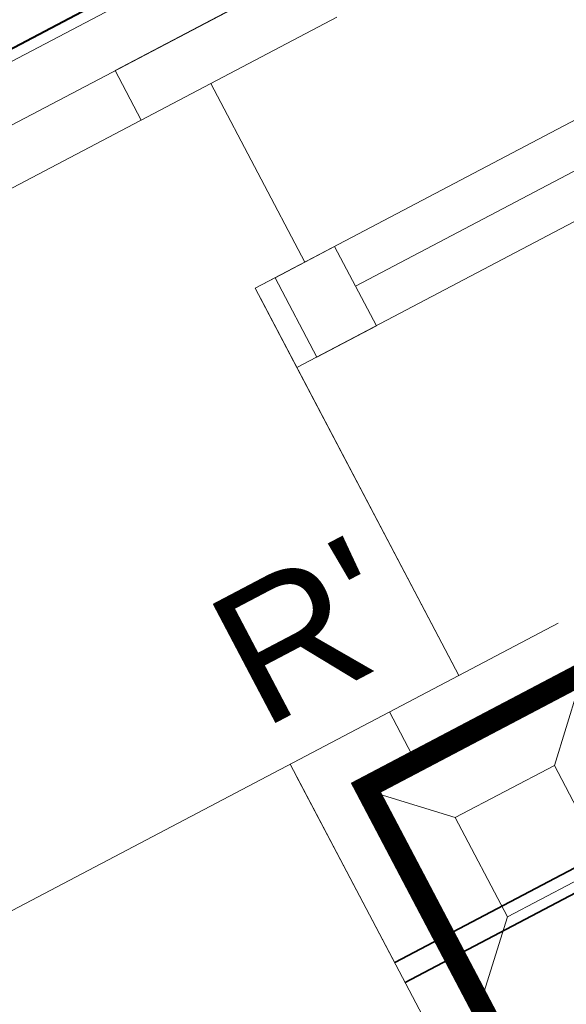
# Model space of a CAD drawing. Header units: metres. Extents: x 7408630 to 7411134, y 5569633 to 5570339.
# Tile 44 of 76: x 7410489.717 to 7410490.204, y 5569903.81 to 5569904.688. Entities that reach past the tile are written whole.
import ezdxf
from ezdxf.enums import TextEntityAlignment as Align

# ---------------------------------------------------------------- set-up
doc = ezdxf.new("R2010")
doc.units = ezdxf.units.M
doc.header["$MEASUREMENT"] = 0
doc.linetypes.add('HIDDEN', pattern=[9.525, 6.35, -3.175])
doc.linetypes.add('HIDDEN2', pattern=[4.7625, 3.175, -1.5875])
for name, color, linetype, lineweight in [('! tynk', 21, 'Continuous', 0), ('0-ZABUDOWA GK-MDF', 54, 'Continuous', 35), ('1_POSADZKA PODZIAŁY', 151, 'Continuous', 0), ('1_POSADZKI COKOŁY', 170, 'Continuous', 0), ('Istn-cienka', 4, 'Continuous', 9), ('Istn-okna', 6, 'Continuous', 13), ('Istn-sciany', 3, 'Continuous', 20), ('Istn-widok', 1, 'Continuous', 15), ('Ocieplenie', 4, 'ZIGZAG', 5), ('OPIS POM NOWE', 140, 'Continuous', 5), ('Opis_pom', 9, 'Continuous', 18), ('Sciany', 2, 'Continuous', 40)]:
    doc.layers.add(name, color=color, linetype=linetype, lineweight=lineweight)
doc.layers.add('AS_ opisy', color=7, linetype='Continuous')
doc.layers.add('Wyburzenia', color=7, linetype='Continuous', lineweight=13, true_color=0xb0b0b0)
doc.styles.add('ARIAL', font='tahoma.ttf')
doc.styles.add('TXT', font='simplex.shx')
doc.linetypes.add('ZIGZAG', pattern='A,0.00254,-5.08,[131,ltypeshp.shx,S=5.08,R=0,X=-5.08,Y=0],-10.16,[131,ltypeshp.shx,S=5.08,R=180,X=5.08,Y=0],-5.08', length=20.32254)

# ---------------------------------------------------------------- blocks, each defined once
blk = doc.blocks.new('okno 2')
at = {"layer": 'Istn-cienka', "linetype": 'HIDDEN', "ltscale": 2}
for points in [[(48366.982, -198652.561), (48593.982, -198652.561)], [(48598.982, -198709.561), (48361.982, -198709.561)]]:
    blk.add_lwpolyline(points, dxfattribs=at)
at = {"layer": 'Istn-okna'}
for points in [[(48598.982, -198670.561), (48361.982, -198670.561)], [(48590.982, -198674.561), (48369.982, -198674.561)], [(48598.982, -198678.561), (48361.982, -198678.561)]]:
    blk.add_lwpolyline(points, dxfattribs=at)
blk.add_lwpolyline([(48369.982, -198670.561), (48363.982, -198670.561), (48363.982, -198678.561), (48369.982, -198678.561)], close=True, dxfattribs=at)
at = {"layer": 'Istn-sciany'}
for points in [[(48366.982, -198670.561), (48366.982, -198652.561)], [(48366.982, -198670.561), (48361.982, -198670.561)], [(48361.982, -198678.561), (48361.982, -198670.561)], [(48361.982, -198678.561), (48361.982, -198709.561)]]:
    blk.add_lwpolyline(points, dxfattribs=at)
at = {"layer": 'Istn-widok'}
for points in [[(48359.982, -198647.561), (48600.982, -198647.561)], [(48359.982, -198652.561), (48359.982, -198647.561)], [(48354.982, -198709.561), (48354.982, -198714.561)], [(48605.982, -198714.561), (48354.982, -198714.561)]]:
    blk.add_lwpolyline(points, dxfattribs=at)
blk = doc.blocks.new('A$C19D82A3D')
for points in [[(-5, 10), (-10, 15)], [(5, 10), (10, 15)], [(-5, 0), (-10, -5)], [(5, 0), (10, -5)]]:
    blk.add_lwpolyline(points)
blk.add_lwpolyline([(-5, 10), (5, 10), (5, 0), (-5, 0)], close=True)
blk = doc.blocks.new('A$C142d3faa')
at = {"layer": '1_POSADZKA PODZIAŁY'}
h = blk.add_hatch(dxfattribs=at)
h.set_pattern_fill('_USER', color=256, scale=80, double=1, pattern_type=0)
h.set_pattern_definition([(0, (-58931.34, 199163.194), (0, 80), []), (90, (-58931.34, 199163.194), (-80, 5e-15), [])])
h.paths.add_polyline_path([(28.22536, 1045.60619), (175.22536, 1045.60619), (175.22536, 1273.60619), (408.22536, 1273.60619), (408.22536, 1588.60619), (65.22536, 1588.60619), (65.22536, 1464.60619), (38.22536, 1464.60619), (38.22536, 1191.60619), (63.22536, 1191.60619), (63.22536, 1179.60619), (27.22536, 1179.60619)])
at = {"layer": '! tynk'}
for points in [[(-883.77464, 1440.91757), (-883.77464, 1656.60619), (1838.22536, 1656.60619), (1838.22536, 1780.60619)], [(-882.77464, 1440.91757), (-882.77464, 1655.60619), (1839.22536, 1655.60619), (1839.22536, 1780.60619)]]:
    blk.add_lwpolyline(points, dxfattribs=at)
at = {"layer": '0-ZABUDOWA GK-MDF'}
for points in [[(167.22536, 1568.60619), (65.22536, 1568.60619)], [(167.22536, 1566.60619), (65.22536, 1566.60619)]]:
    blk.add_lwpolyline(points, dxfattribs=at)
at = {"layer": '1_POSADZKI COKOŁY', "color": 180, "true_color": 0x3022f7, "const_width": 2}
blk.add_lwpolyline([(33.22536, 1050.60619), (170.22536, 1050.60619), (170.22536, 1278.60627), (414.22536, 1278.60257), (414.22536, 1583.60619), (70.22536, 1583.60619), (70.22536, 1459.60619), (43.22536, 1459.60619), (43.22536, 1196.60619), (68.22536, 1196.60619), (68.22536, 1174.60619), (33.22536, 1174.60619)], close=True, dxfattribs=at)
at = {"layer": 'Istn-sciany'}
for points in [[(-84.77464, 1645.60619), (87.22536, 1645.60619)], [(-84.77464, 1645.60619), (87.22536, 1645.60619)], [(82.22536, 1588.60619), (82.22536, 1626.60619)], [(-79.77464, 1588.60619), (82.22536, 1588.60619)], [(-79.77464, 1588.60619), (82.22536, 1588.60619)], [(65.22536, 1464.60619), (65.22536, 1588.60619)]]:
    blk.add_lwpolyline(points, dxfattribs=at)
at = {"layer": 'Istn-widok', "linetype": 'HIDDEN', "ltscale": 3}
blk.add_lwpolyline([(65.22536, 1045.60619), (65.22536, 1588.60619)], dxfattribs=at)
at = {"layer": 'Ocieplenie', "linetype": 'ZIGZAG', "ltscale": 0.75}
blk.add_lwpolyline([(-877.77464, 1440.91757), (-877.77464, 1650.60619), (1844.22536, 1650.60619), (1844.22536, 1780.60619)], dxfattribs=at)
at = {"layer": 'Sciany'}
blk.add_lwpolyline([(1838.22536, 1656.60619), (-883.77464, 1656.60619), (-883.77464, 859.60619), (-960.77464, 859.60619), (-960.77464, -275.39381), (-600.77464, -275.39381), (-600.77464, -418.39381), (4503.72174, -418.39183), (4503.72174, 1121.60619), (3122.22536, 1121.60619)], dxfattribs=at)
at = {"layer": 'Wyburzenia'}
blk.add_blockref('okno 2', (-48279.75636, 200298.1673), dxfattribs=at)
at = {"layer": 'Wyburzenia', "linetype": 'HIDDEN2', "ltscale": 3, "xscale": -1, "rotation": 270}
blk.add_blockref('A$C19D82A3D', (76.01003, 1572.53972), dxfattribs=at)
at = {"layer": 'AS_ opisy', "insert": (64.39461, 1604.46097), "char_height": 12, "attachment_point": 1, "style": 'TXT'}
blk.add_mtext_dynamic_manual_height_columns("{\\fArial|b0|i0|c238|p34;R'}", width=15, gutter_width=75, heights=[15], dxfattribs=at)
at = {"layer": 'OPIS POM NOWE', "style": 'ARIAL'}
for tag, p in [('E1,4', (2085.45351, 1677.90272)), ('E1,4', (2642.56507, 1467.09858)), ('E1,4', (2887.55495, 1334.66914)), ('E1,1', (2346.15173, 945.30692)), ('E1,2', (2380.28977, 731.46058)), ('E1,4', (3248.92697, 423.56227)), ('E1,3', (2269.29047, 389.84746)), ('E1,5', (4145.39689, -41.41678))]:
    blk.add_attdef(tag, text='', height=23.936, dxfattribs=at).set_placement(p, align=Align.MIDDLE_CENTER)
at = {"layer": 'Opis_pom', "ltscale": 0.7, "style": 'ARIAL'}
for tag, p in [('B1,18', (784.17545, 4749.37691)), ('B1,21', (1474.16062, 4744.55225)), ('B1/17', (593.195, 4721.36004)), ('1,23', (2643.87974, 4721.36004)), ('1,22', (2015.9973, 4715.61993)), ('A1,1', (-123.27527, 4710.79271)), ('B1,1', (2964.21389, 4687.19476)), ('B1,19', (983.47704, 4684.25047)), ('A1,6', (-365.37937, 4657.22679)), ('A1,16', (198.20726, 4631.43636)), ('B1,20', (1267.19488, 4624.63245)), ('B1,3', (3298.01304, 4567.23582)), ('B1,4', (4545.10985, 4480.62225)), ('A1,5', (-782.1155, 4446.93269)), ('A1,2', (-186.91937, 4425.11232)), ('A1,15', (198.20726, 4391.00084)), ('B1,2', (2872.01208, 4302.45919)), ('A1,3', (-121.28956, 4150.90563)), ('B1,8', (2427.38319, 4053.12316)), ('B1,6', (4754.92624, 3940.33462)), ('A1,4', (-837.67923, 3920.77219)), ('B1,14', (401.20606, 3890.99898)), ('B1,13', (1255.28314, 3857.26479)), ('B1,5', (4487.88744, 3854.52406)), ('B1,10', (1961.59927, 3852.27607)), ('B1,9', (2126.78184, 3827.24689)), ('B1,7', (3203.17952, 3799.68363)), ('B1,11', (2118.65879, 3658.83867)), ('B1,12', (1949.47729, 3633.25719)), ('C1,2', (2894.60473, 3427.28336)), ('C1,3', (2160.24672, 3198.45588)), ('C1,1', (3129.25555, 2706.44899)), ('C1,4', (2077.33924, 2485.4131)), ('C1,5', (2131.38321, 2180.30979)), ('C1,10', (3196.04343, 2172.92088)), ('C1,9', (3215.99552, 1907.6342)), ('C1,6', (2168.07384, 1819.58528)), ('D0,18', (1348.65318, 1483.78164)), ('C1,8', (2890.19555, 1472.29709)), ('C1,7', (2247.74624, 1432.40489)), ('D,03', (680.14667, 1361.20684)), ('D0,15', (1769.82602, 1360.28568)), ('D,07', (301.65348, 1339.2086)), ('D0,6', (-189.6235, 1299.11733)), ('D0,8', (-573.60597, 1280.79442)), ('D0,2', (1011.71883, 1184.66707)), ('D0,4', (520.2942, 1181.60376)), ('D0,14', (1790.01141, 1156.00202)), ('D,05', (264.32997, 1077.69749)), ('D0,13', (1760.78024, 974.27002)), ('D0,09', (-770.07094, 944.55513)), ('D0,1', (999.98875, 928.60626)), ('D0,10', (-751.07239, 564.55801)), ('D0,11', (-751.07239, 336.73827)), ('D0,12', (198.7439, 306.39703))]:
    blk.add_attdef(tag, text='', height=11.968, dxfattribs=at).set_placement(p, align=Align.MIDDLE_CENTER)

msp = doc.modelspace()

# ---------------------------------------------------------------- block references
at = {"xscale": 0.01, "yscale": 0.01, "zscale": 0.01, "rotation": 27.75854060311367}
msp.add_blockref('A$C142d3faa', (7410496.7794, 5569889.66285), dxfattribs=at)

doc.saveas('drawing.dxf')
